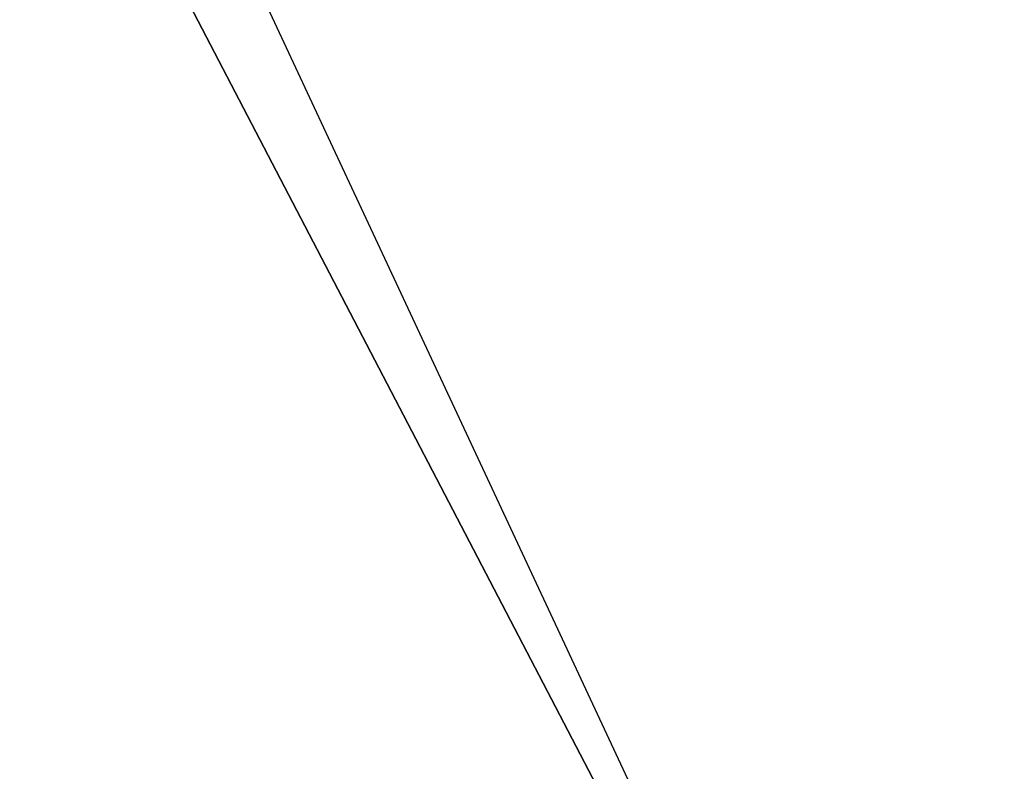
# Model space of a CAD drawing. Extents: x 185 to 449, y -73 to 113.
# Tile 201 of 256: x 298.06779 to 298.07649, y -10.37911 to -10.37246. Entities that reach past the tile are written whole.
import ezdxf

# ---------------------------------------------------------------- set-up
doc = ezdxf.new("R2010")
doc.units = 0
doc.header["$LTSCALE"] = 25.4
doc.layers.get('0').update_dxf_attribs({"color": 13, "linetype": 'CONTINUOUS'})

# ---------------------------------------------------------------- blocks, each defined once
blk = doc.blocks.new('GRUPUJ_1')
at = {"color": 8}
mesh = blk.add_polyface(dxfattribs=at)
corners = [(111.7284311, 65.8321228, 179.9288729), (113.3270105, 62.4039612, 179.9288729), (112.4528803, 64.0831375, 150.9288729)]
mesh.append_faces([[corners[k] for k in face] for face in [(0, 1, 2)]], dxfattribs={"color": 8})
mesh = blk.add_polyface(dxfattribs=at)
corners = [(112.4528803, 64.0831375, 150.9288729), (113.3270105, 62.4039612, 179.9288729), (113.3270105, 62.4039612, 150.9288729)]
mesh.append_faces([[corners[k] for k in face] for face in [(0, 1, 2)]], dxfattribs={"color": 8})
mesh = blk.add_polyface(dxfattribs=at)
corners = [(114.3661112, 60.8227234, 150.8288668), (113.3270105, 62.4039612, 150.9288729), (114.3441614, 60.8073425, 150.9288729), (113.3502115, 62.4173508, 150.8288668)]
mesh.append_faces([[corners[k] for k in face] for face in [(0, 1, 2), (1, 0, 3)]], dxfattribs={"vtx0": -1, "color": 8})

msp = doc.modelspace()

# ---------------------------------------------------------------- block references
at = {"color": 0}
msp.add_blockref('GRUPUJ_1', (184.7487796, -72.788772, 118.2609464), dxfattribs=at)

doc.saveas('drawing.dxf')
